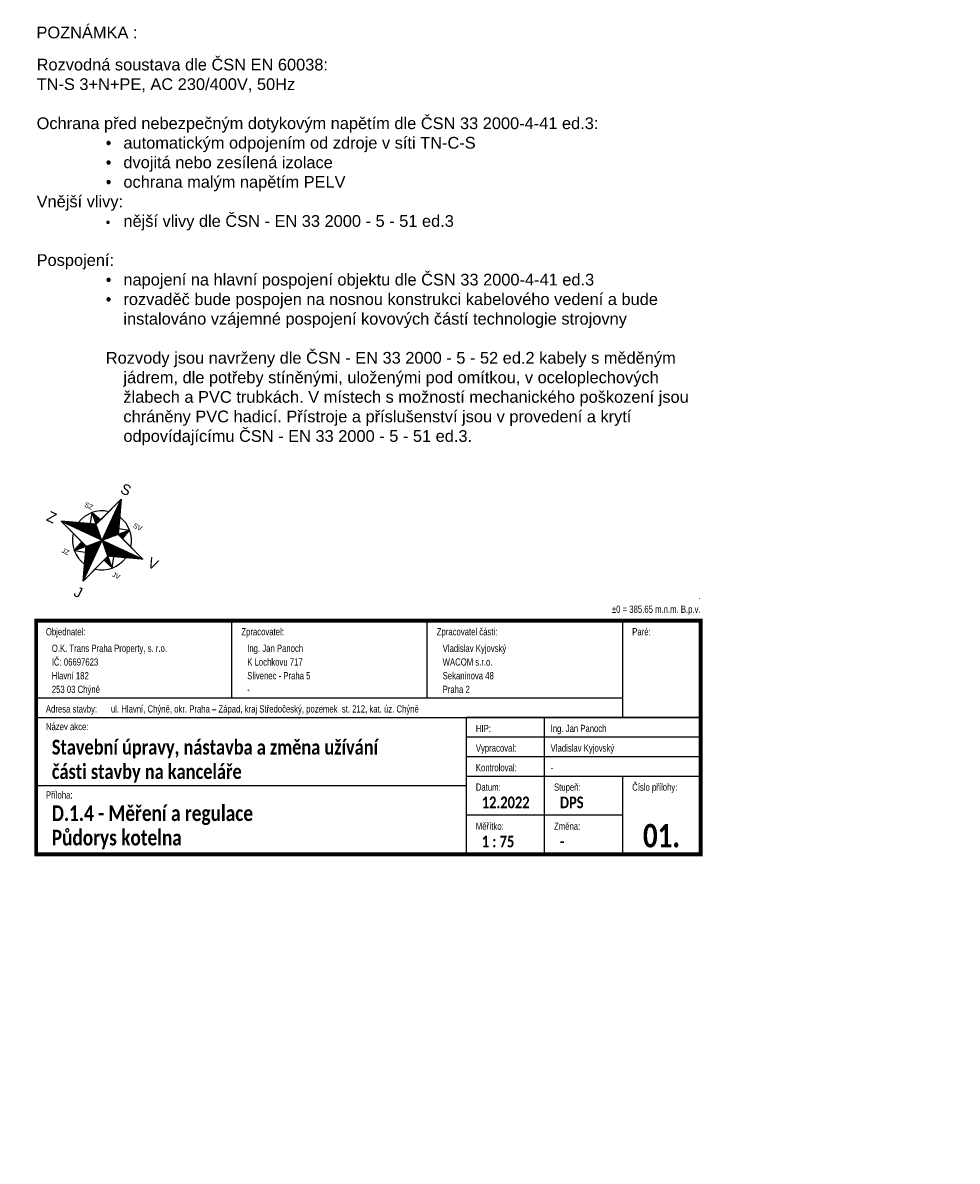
# Model space of a CAD drawing. Header units: millimetres. Extents: x -15323 to 178630, y 30684 to 65973.
# Tile 19 of 21: x 10200 to 22154, y 47188 to 61751. Entities that reach past the tile are written whole.
import ezdxf
from ezdxf.enums import TextEntityAlignment as Align

# ---------------------------------------------------------------- set-up
doc = ezdxf.new("R2010")
doc.units = ezdxf.units.MM
doc.layers.add('00 mar', color=3, linetype='Continuous')
doc.layers.add('RAZITKO', color=7, linetype='Continuous', lineweight=25)
doc.styles.add('ARIAL', font='arial.ttf')
doc.styles.add('ROMANC', font='ic-romanc.shx', dxfattribs={"width": 0.8})
doc.styles.add('TableData', font='txt')
doc.styles.add('TableHeader', font='calibrib.ttf')

# ---------------------------------------------------------------- blocks, each defined once
blk = doc.blocks.new('A$C1E7411F6')
at = {"color": 7, "linetype": 'Continuous'}
for p, q in [((2308, 3614), (2924, 5305)), ((2909, 5270), (2909, 5270)), ((2924, 5305), (2923, 5281)), ((2924, 5305), (3539, 3615)), ((2924, 5305), (2924, 5305)), ((2924, 692), (2924, 5305)), ((2924, 5305), (3539, 3615)), ((2924, 5299), (2925, 5299)), ((2924, 5282), (2932, 5282)), ((2924, 5264), (2938, 5264)), ((2924, 5246), (2945, 5245)), ((2695, 4671), (2694, 4677)), ((2713, 4720), (2712, 4727)), ((2731, 4770), (2730, 4776)), ((2748, 4820), (2749, 4825)), ((2766, 4871), (2768, 4874)), ((2784, 4920), (2784, 4924)), ((2801, 4971), (2803, 4974)), ((2822, 5021), (2820, 5023)), ((2839, 5069), (2838, 5073)), ((2856, 5120), (2856, 5121)), ((2875, 5170), (2874, 5170)), ((2893, 5219), (2893, 5219)), ((2922, 5083), (3003, 5083)), ((2922, 5011), (3030, 5011)), ((2922, 4939), (3056, 4939)), ((2922, 4777), (3115, 4776)), ((2922, 4760), (3122, 4758)), ((2922, 4723), (3135, 4722)), ((2923, 5138), (2983, 5136)), ((2923, 5119), (2990, 5120)), ((2923, 5101), (2998, 5102)), ((2923, 4975), (3044, 4975)), ((2923, 4958), (3050, 4957)), ((2923, 4922), (3063, 4921)), ((2923, 4903), (3071, 4903)), ((2923, 4885), (3077, 4885)), ((2923, 4867), (3083, 4867)), ((2923, 4850), (3089, 4849)), ((2923, 4832), (3095, 4831)), ((2923, 4814), (3102, 4812)), ((2923, 4795), (3109, 4795)), ((2923, 4706), (3142, 4706)), ((2923, 4687), (3148, 4688)), ((2923, 4670), (3154, 4668)), ((2924, 5228), (2950, 5228)), ((2924, 5210), (2958, 5209)), ((2924, 5192), (2964, 5192)), ((2924, 5173), (2971, 5174)), ((2924, 5155), (2978, 5155)), ((2924, 5066), (3011, 5065)), ((2924, 5029), (3025, 5029)), ((2924, 4993), (3037, 4993)), ((2924, 4741), (3129, 4741)), ((2925, 5048), (3017, 5047)), ((2479, 4073), (2479, 4082)), ((2497, 4123), (2497, 4132)), ((2514, 4173), (2514, 4182)), ((2532, 4222), (2532, 4231)), ((2550, 4272), (2550, 4282)), ((2569, 4323), (2569, 4330)), ((2586, 4373), (2587, 4380)), ((2605, 4421), (2605, 4429)), ((2622, 4472), (2622, 4478)), ((2641, 4521), (2640, 4528)), ((2658, 4571), (2660, 4578)), ((2677, 4622), (2677, 4627)), ((2923, 4651), (3162, 4652)), ((2923, 4616), (3175, 4616)), ((2923, 4597), (3181, 4598)), ((2923, 4580), (3187, 4579)), ((2923, 4561), (3194, 4562)), ((2923, 4543), (3200, 4543)), ((2923, 4526), (3208, 4526)), ((2923, 4508), (3214, 4508)), ((2923, 4345), (3272, 4345)), ((2923, 4292), (3293, 4291)), ((2923, 4238), (3312, 4237)), ((2923, 4220), (3319, 4219)), ((2923, 4202), (3326, 4200)), ((2923, 4147), (3345, 4147)), ((2924, 4634), (3168, 4633)), ((2924, 4489), (3220, 4489)), ((2924, 4472), (3226, 4472)), ((2924, 4454), (3233, 4454)), ((2924, 4436), (3241, 4435)), ((2924, 4417), (3247, 4417)), ((2924, 4399), (3253, 4399)), ((2924, 4382), (3260, 4381)), ((2924, 4364), (3266, 4363)), ((2924, 4328), (3279, 4327)), ((2924, 4310), (3285, 4309)), ((2924, 4274), (3299, 4274)), ((2924, 4256), (3305, 4255)), ((2924, 4184), (3332, 4183)), ((2924, 4166), (3339, 4164)), ((2924, 4130), (3351, 4129)), ((2924, 4112), (3358, 4110)), ((2924, 4093), (3364, 4093)), ((615, 2998), (2308, 3614)), ((2308, 3614), (615, 2998)), ((1860, 4061), (2006, 3513)), ((1867, 4055), (1867, 4061)), ((1885, 4037), (1885, 4055)), ((1903, 4019), (1902, 4050)), ((1921, 4001), (1921, 4045)), ((1939, 3983), (1938, 4041)), ((1957, 3965), (1956, 4035)), ((1974, 3946), (1974, 4030)), ((1992, 3928), (1993, 4025)), ((1998, 2998), (1999, 3499)), ((2010, 3910), (2010, 4021)), ((2015, 2998), (2017, 3507)), ((2028, 3890), (2029, 4016)), ((2034, 2998), (2035, 3514)), ((2046, 3872), (2047, 4011)), ((2054, 2998), (2053, 3521)), ((2064, 3856), (2065, 4005)), ((2070, 2997), (2070, 3527)), ((2083, 3836), (2082, 4000)), ((2090, 2999), (2089, 3534)), ((2101, 3818), (2101, 3996)), ((2106, 2998), (2107, 3541)), ((2118, 3800), (2119, 3991)), ((2124, 2997), (2125, 3547)), ((2137, 3782), (2136, 3986)), ((2142, 2999), (2143, 3554)), ((2155, 3763), (2154, 3983)), ((2159, 2999), (2161, 3561)), ((2172, 3745), (2171, 3977)), ((2178, 2997), (2179, 3568)), ((2190, 3727), (2190, 3972)), ((2196, 2999), (2195, 3573)), ((2208, 3709), (2208, 3967)), ((2214, 2998), (2214, 3580)), ((2226, 3690), (2226, 3961)), ((2232, 2998), (2232, 3587)), ((2244, 3672), (2244, 3957)), ((2250, 2998), (2250, 3593)), ((2262, 3654), (2262, 3952)), ((2267, 2998), (2270, 3599)), ((2280, 3635), (2281, 3947)), ((2286, 2998), (2286, 3606)), ((2298, 3616), (2298, 3942)), ((2303, 2998), (2304, 3612)), ((2316, 3636), (2316, 3936)), ((2316, 3623), (2317, 3636)), ((2317, 3636), (2316, 3636)), ((2322, 2998), (2321, 3599)), ((2334, 3687), (2335, 3932)), ((2335, 3681), (2334, 3687)), ((2334, 3674), (2335, 3681)), ((2340, 2998), (2339, 3580)), ((2353, 3736), (2352, 3928)), ((2352, 3725), (2353, 3736)), ((2353, 3724), (2352, 3725)), ((2357, 2998), (2359, 3563)), ((2370, 3787), (2370, 3923)), ((2371, 3775), (2370, 3787)), ((2370, 3771), (2371, 3775)), ((2376, 2997), (2375, 3545)), ((2389, 3836), (2388, 3917)), ((2389, 3823), (2389, 3836)), ((2389, 3817), (2389, 3823)), ((2396, 2998), (2395, 3528)), ((2406, 3885), (2406, 3913)), ((2406, 3873), (2406, 3885)), ((2406, 3861), (2406, 3873)), ((2412, 3000), (2413, 3510)), ((2424, 3924), (2424, 3935)), ((2424, 3907), (2424, 3908)), ((2442, 3973), (2442, 3984)), ((2461, 4024), (2461, 4033)), ((2923, 4058), (3378, 4057)), ((2923, 4022), (3391, 4020)), ((2923, 3985), (3403, 3985)), ((2923, 3968), (3412, 3967)), ((2923, 3949), (3417, 3949)), ((2923, 3931), (3424, 3931)), ((2923, 3913), (3430, 3913)), ((2923, 3824), (3463, 3823)), ((2923, 3770), (3483, 3769)), ((2923, 3752), (3489, 3751)), ((2923, 3715), (3502, 3715)), ((2923, 3680), (3516, 3679)), ((2923, 3643), (3528, 3644)), ((2923, 3626), (3534, 3625)), ((2924, 4075), (3370, 4076)), ((2924, 4039), (3384, 4039)), ((2924, 4004), (3397, 4003)), ((2924, 3895), (3437, 3896)), ((2924, 3877), (3443, 3878)), ((2924, 3859), (3449, 3860)), ((2924, 3842), (3455, 3842)), ((2924, 3805), (3470, 3806)), ((2924, 3788), (3476, 3788)), ((2924, 3733), (3495, 3733)), ((2924, 3697), (3509, 3697)), ((2924, 3607), (3532, 3607)), ((2924, 3589), (3513, 3589)), ((2924, 3571), (3497, 3571)), ((2924, 3553), (3478, 3553)), ((2924, 3536), (3460, 3536)), ((2924, 3517), (3441, 3516)), ((2924, 3499), (3424, 3499)), ((2925, 3661), (3522, 3661)), ((3429, 3900), (3986, 4061)), ((3539, 3615), (5231, 2998)), ((3555, 3608), (3553, 3630)), ((3573, 3602), (3573, 3646)), ((3591, 3595), (3589, 3664)), ((3609, 3588), (3610, 3683)), ((3627, 3582), (3626, 3701)), ((3644, 3575), (3644, 3720)), ((3662, 3569), (3662, 3738)), ((3680, 3562), (3680, 3756)), ((3699, 3555), (3698, 3773)), ((3716, 3549), (3715, 3791)), ((3734, 3543), (3735, 3809)), ((3752, 3538), (3753, 3827)), ((3771, 3530), (3770, 3845)), ((3788, 3524), (3790, 3863)), ((3806, 3517), (3806, 3881)), ((3825, 3511), (3825, 3900)), ((3842, 3504), (3843, 3918)), ((3861, 3498), (3860, 3508)), ((3861, 3558), (3861, 3935)), ((3879, 3489), (3878, 3501)), ((3879, 3627), (3879, 3954)), ((3896, 3698), (3898, 3972)), ((3915, 3770), (3914, 3989)), ((3932, 3840), (3932, 4007)), ((3949, 3910), (3950, 4025)), ((3969, 3981), (3969, 4043)), ((3988, 4048), (3986, 4061)), ((3986, 4051), (3986, 4061)), ((2308, 2382), (615, 2998)), ((615, 2998), (5231, 2998)), ((630, 2998), (630, 3003)), ((632, 2992), (633, 2993)), ((648, 2998), (647, 3010)), ((651, 2986), (651, 2986)), ((666, 2998), (666, 3018)), ((669, 2979), (669, 2979)), ((684, 2998), (684, 3022)), ((687, 2972), (687, 2972)), ((702, 2997), (702, 3030)), ((705, 2965), (705, 2965)), ((720, 2999), (720, 3036)), ((722, 2959), (722, 2960)), ((737, 2997), (738, 3043)), ((741, 2953), (741, 2953)), ((756, 2999), (756, 3049)), ((758, 2945), (759, 2946)), ((773, 2998), (775, 3056)), ((776, 2939), (776, 2940)), ((792, 2998), (792, 3063)), ((794, 2932), (795, 2933)), ((810, 2998), (811, 3068)), ((813, 2926), (813, 2927)), ((830, 2998), (828, 3076)), ((830, 2919), (831, 2920)), ((846, 2998), (846, 3082)), ((849, 2913), (849, 2914)), ((864, 2998), (865, 3088)), ((882, 2999), (882, 3095)), ((899, 2999), (900, 3101)), ((918, 2998), (918, 3109)), ((936, 2997), (937, 3115)), ((954, 2997), (955, 3122)), ((972, 2997), (972, 3128)), ((990, 2997), (990, 3134)), ((1008, 2999), (1008, 3141)), ((1028, 2997), (1027, 3148)), ((1044, 2998), (1045, 3153)), ((1064, 2998), (1063, 3161)), ((1080, 2999), (1081, 3167)), ((1098, 2999), (1098, 3173)), ((1118, 2998), (1117, 3179)), ((1134, 2998), (1135, 3186)), ((1152, 2998), (1152, 3194)), ((1170, 2997), (1171, 3200)), ((1188, 2998), (1188, 3206)), ((1206, 2998), (1207, 3213)), ((1224, 2998), (1224, 3219)), ((1242, 2998), (1243, 3226)), ((1262, 2998), (1261, 3232)), ((1278, 2997), (1278, 3238)), ((1296, 2999), (1298, 3245)), ((1314, 2999), (1315, 3252)), ((1332, 2999), (1333, 3259)), ((1352, 2998), (1352, 3265)), ((1368, 2998), (1369, 3271)), ((1386, 2998), (1385, 3277)), ((1406, 2999), (1403, 3285)), ((1422, 2998), (1421, 3292)), ((1440, 2997), (1442, 3298)), ((1457, 2998), (1458, 3305)), ((1476, 2999), (1476, 3311)), ((1494, 2998), (1493, 3316)), ((1511, 2998), (1512, 3325)), ((1530, 2998), (1532, 3331)), ((1550, 2997), (1548, 3337)), ((1566, 2997), (1566, 3343)), ((1586, 2997), (1584, 3350)), ((1601, 2997), (1602, 3356)), ((1620, 2999), (1621, 3362)), ((1637, 2998), (1638, 3371)), ((1656, 2998), (1656, 3377)), ((1674, 2998), (1674, 3383)), ((1691, 2998), (1693, 3390)), ((1712, 2999), (1710, 3396)), ((1730, 2998), (1729, 3402)), ((1746, 2998), (1746, 3408)), ((1764, 2998), (1765, 3416)), ((1781, 2998), (1783, 3423)), ((1799, 2997), (1799, 3429)), ((1817, 2997), (1819, 3435)), ((1835, 2998), (1837, 3442)), ((1853, 2999), (1855, 3449)), ((1872, 2999), (1872, 3456)), ((1890, 2999), (1891, 3461)), ((1908, 2999), (1908, 3468)), ((1926, 2998), (1927, 3474)), ((1944, 2998), (1945, 3481)), ((1964, 2998), (1963, 3489)), ((1980, 2998), (1981, 3493)), ((2430, 2999), (2431, 3491)), ((2448, 2999), (2449, 3473)), ((2466, 2999), (2467, 3456)), ((2486, 2998), (2485, 3437)), ((2501, 2998), (2502, 3420)), ((2519, 2999), (2520, 3402)), ((2537, 2998), (2538, 3384)), ((2556, 2998), (2556, 3366)), ((2574, 2999), (2574, 3348)), ((2591, 2998), (2594, 3329)), ((2609, 2998), (2612, 3311)), ((2628, 2998), (2630, 3293)), ((2646, 2998), (2648, 3275)), ((2664, 2998), (2665, 3257)), ((2681, 2998), (2682, 3240)), ((2700, 2998), (2701, 3222)), ((2718, 2999), (2718, 3204)), ((2736, 2999), (2736, 3186)), ((2754, 2998), (2755, 3167)), ((2772, 2999), (2772, 3150)), ((2790, 2999), (2790, 3132)), ((2807, 2999), (2809, 3113)), ((2826, 2999), (2826, 3095)), ((2844, 2999), (2845, 3077)), ((2847, 2922), (2923, 2924)), ((2861, 2999), (2862, 3059)), ((2866, 2942), (2924, 2942)), ((2880, 2999), (2880, 3041)), ((2884, 2960), (2924, 2959)), ((2897, 2998), (2898, 3023)), ((2902, 2978), (2924, 2978)), ((2916, 2998), (2916, 3005)), ((2921, 2996), (2924, 2995)), ((2922, 3337), (3263, 3337)), ((2922, 3029), (2956, 3031)), ((2923, 3464), (3389, 3463)), ((2923, 3446), (3371, 3445)), ((2923, 3409), (3334, 3409)), ((2923, 3391), (3317, 3391)), ((2923, 3355), (3280, 3355)), ((2923, 3265), (3191, 3266)), ((2923, 3211), (3136, 3211)), ((2923, 3194), (3118, 3193)), ((2923, 3158), (3083, 3157)), ((2923, 3140), (3065, 3140)), ((2923, 3121), (3046, 3121)), ((2923, 3104), (3028, 3104)), ((2923, 3086), (3010, 3085)), ((2924, 3481), (3405, 3481)), ((2924, 3428), (3353, 3427)), ((2924, 3319), (3244, 3320)), ((2924, 3302), (3227, 3301)), ((2924, 3284), (3208, 3284)), ((2924, 3248), (3172, 3248)), ((2924, 3230), (3154, 3228)), ((2924, 3175), (3099, 3174)), ((2924, 3050), (2975, 3050)), ((2924, 3011), (2939, 3014)), ((2925, 3373), (3299, 3373)), ((2925, 3068), (2993, 3067)), ((2933, 2987), (2936, 3000)), ((2954, 2969), (2954, 2998)), ((2972, 2952), (2972, 3000)), ((2988, 2934), (2988, 3000)), ((3007, 2916), (3008, 2998)), ((3024, 2897), (3026, 2997)), ((3042, 2879), (3044, 2999)), ((3061, 2862), (3060, 2998)), ((3078, 2843), (3078, 2999)), ((3097, 2825), (3096, 2998)), ((3115, 2807), (3114, 2998)), ((3132, 2789), (3132, 2998)), ((3150, 2770), (3150, 2998)), ((3168, 2753), (3170, 2998)), ((3187, 2735), (3186, 2998)), ((3205, 2717), (3204, 2998)), ((3223, 2699), (3222, 2998)), ((3239, 2681), (3240, 2998)), ((3259, 2664), (3258, 2998)), ((3277, 2644), (3278, 2998)), ((3295, 2628), (3296, 2998)), ((3313, 2609), (3312, 2999)), ((3331, 2591), (3330, 2999)), ((3348, 2573), (3348, 2998)), ((3367, 2555), (3366, 2999)), ((3384, 2537), (3386, 2998)), ((3403, 2519), (3402, 2998)), ((3421, 2501), (3422, 2999)), ((3439, 2483), (3440, 2998)), ((3456, 2465), (3456, 2999)), ((3474, 2446), (3476, 2998)), ((3493, 2429), (3492, 2998)), ((3511, 2412), (3510, 2998)), ((3529, 2394), (3528, 3000)), ((5231, 2998), (3540, 2383)), ((5231, 2998), (3540, 2383)), ((3545, 2385), (3546, 2998)), ((3565, 2392), (3564, 2998)), ((3583, 2399), (3582, 2998)), ((3601, 2406), (3600, 2999)), ((3619, 2412), (3618, 2999)), ((3637, 2419), (3635, 2999)), ((3655, 2425), (3654, 2999)), ((3673, 2431), (3671, 2999)), ((3691, 2437), (3689, 2998)), ((3708, 2445), (3708, 2999)), ((3726, 2451), (3726, 2999)), ((3744, 2458), (3744, 2998)), ((3762, 2465), (3762, 2998)), ((3780, 2471), (3780, 2997)), ((3799, 2477), (3798, 2998)), ((3817, 2485), (3816, 2998)), ((3834, 2490), (3833, 2998)), ((3853, 2497), (3854, 2999)), ((3871, 2503), (3870, 2997)), ((3889, 2510), (3887, 2999)), ((3896, 3483), (3896, 3494)), ((3907, 2518), (3906, 3000)), ((3914, 3478), (3914, 3488)), ((3924, 2523), (3924, 2998)), ((3931, 3472), (3932, 3482)), ((3943, 2530), (3942, 2998)), ((3950, 3465), (3950, 3475)), ((3960, 2536), (3960, 2998)), ((3969, 3457), (3968, 3468)), ((3978, 2542), (3977, 2998)), ((3986, 3450), (3986, 3462)), ((3997, 2549), (3996, 2999)), ((4005, 3444), (4004, 3454)), ((4015, 2556), (4014, 2997)), ((4022, 3438), (4022, 3448)), ((4033, 2562), (4032, 2998)), ((4039, 3431), (4040, 3442)), ((4051, 2569), (4050, 2998)), ((4058, 3425), (4058, 3434)), ((4069, 2575), (4068, 2998)), ((4076, 3418), (4076, 3428)), ((4087, 2583), (4086, 2998)), ((4094, 3412), (4094, 3422)), ((4105, 2588), (4104, 2998)), ((4112, 3406), (4112, 3415)), ((4122, 2594), (4122, 2998)), ((4130, 3399), (4130, 3408)), ((4141, 2603), (4140, 2999)), ((4149, 3393), (4148, 3400)), ((4159, 2608), (4160, 2999)), ((4167, 3386), (4167, 3395)), ((4177, 2615), (4178, 2999)), ((4185, 3379), (4185, 3389)), ((4194, 2622), (4194, 2997)), ((4203, 3372), (4203, 3382)), ((4212, 2628), (4212, 2999)), ((4222, 3366), (4221, 3374)), ((4230, 2635), (4230, 2998)), ((4239, 3360), (4239, 3368)), ((4249, 2641), (4248, 2999)), ((4257, 3353), (4257, 3361)), ((4267, 2649), (4266, 2999)), ((4275, 3346), (4275, 3354)), ((4285, 2655), (4283, 2999)), ((4293, 3340), (4293, 3347)), ((4303, 2661), (4302, 2999)), ((4311, 3333), (4311, 3341)), ((4321, 2667), (4320, 2998)), ((4329, 3326), (4329, 3334)), ((4339, 2674), (4338, 2998)), ((4347, 3321), (4348, 3328)), ((4357, 2679), (4356, 2998)), ((4365, 3314), (4365, 3321)), ((4375, 2688), (4376, 2998)), ((4383, 3308), (4383, 3315)), ((4393, 2693), (4392, 2998)), ((4400, 3301), (4401, 3308)), ((4411, 2701), (4410, 2998)), ((4419, 3294), (4418, 3301)), ((4429, 2707), (4428, 2999)), ((4436, 3287), (4436, 3294)), ((4445, 2713), (4445, 2999)), ((4455, 3281), (4454, 3288)), ((4466, 2719), (4464, 2999)), ((4473, 3275), (4472, 3281)), ((4483, 2726), (4481, 2999)), ((4490, 3267), (4491, 3275)), ((4501, 2732), (4500, 2999)), ((4509, 3260), (4509, 3266)), ((4518, 2740), (4518, 2999)), ((4527, 3255), (4527, 3260)), ((4536, 2746), (4536, 2999)), ((4545, 3249), (4545, 3253)), ((4554, 2753), (4554, 2998)), ((4563, 3240), (4562, 3246)), ((4574, 2758), (4571, 2999)), ((4581, 3234), (4581, 3240)), ((4590, 2765), (4590, 2998)), ((4599, 3228), (4598, 3233)), ((4609, 2772), (4608, 2999)), ((4616, 3221), (4617, 3227)), ((4626, 2780), (4626, 2998)), ((4634, 3215), (4635, 3220)), ((4644, 2786), (4644, 2999)), ((4652, 3208), (4653, 3214)), ((4662, 2792), (4662, 2998)), ((4671, 3202), (4671, 3207)), ((4679, 2798), (4680, 2998)), ((4688, 3195), (4689, 3200)), ((4698, 2805), (4697, 3000)), ((4706, 3189), (4706, 3194)), ((4716, 2811), (4715, 2998)), ((4725, 3183), (4725, 3187)), ((4734, 2819), (4734, 2999)), ((4742, 3176), (4742, 3179)), ((4753, 2823), (4751, 2998)), ((4761, 3169), (4760, 3173)), ((4771, 2832), (4770, 2999)), ((4778, 3163), (4779, 3167)), ((4788, 2838), (4788, 2999)), ((4796, 3156), (4796, 3161)), ((4806, 2844), (4806, 2998)), ((4814, 3149), (4815, 3152)), ((4824, 2850), (4823, 2998)), ((4832, 3143), (4832, 3147)), ((4842, 2857), (4842, 2998)), ((4851, 3137), (4850, 3139)), ((4861, 2863), (4860, 2998)), ((4870, 3129), (4868, 3134)), ((4878, 2871), (4878, 2998)), ((4886, 3124), (4886, 3126)), ((4897, 2878), (4895, 2999)), ((4904, 3117), (4904, 3119)), ((4914, 2884), (4913, 2998)), ((4922, 3111), (4922, 3112)), ((4932, 2890), (4931, 2998)), ((4939, 3104), (4940, 3106)), ((4951, 2897), (4950, 2997)), ((4959, 3098), (4959, 3099)), ((4969, 2904), (4968, 2998)), ((4977, 3091), (4978, 3093)), ((4987, 2911), (4986, 2998)), ((4995, 3084), (4995, 3086)), ((5005, 2916), (5003, 2998)), ((5013, 3078), (5011, 3080)), ((5022, 2923), (5021, 2999)), ((5031, 3072), (5031, 3073)), ((5040, 2930), (5040, 2999)), ((5050, 3065), (5049, 3066)), ((5058, 2935), (5058, 2999)), ((5067, 3057), (5067, 3060)), ((5076, 2942), (5078, 2999)), ((5085, 3052), (5085, 3053)), ((5095, 2948), (5094, 2999)), ((5103, 3045), (5103, 3045)), ((5113, 2956), (5112, 2998)), ((5121, 3039), (5121, 3040)), ((5131, 2963), (5130, 2999)), ((5138, 3031), (5139, 3033)), ((5149, 2969), (5148, 2999)), ((5157, 3025), (5157, 3027)), ((5167, 2975), (5166, 2998)), ((5174, 3019), (5174, 3019)), ((5183, 2981), (5186, 2998)), ((5193, 3012), (5193, 3012)), ((5202, 2989), (5202, 2998)), ((5211, 3007), (5211, 3007)), ((5220, 2995), (5220, 2998)), ((5229, 2999), (5229, 2999)), ((866, 2904), (867, 2908)), ((885, 2899), (885, 2901)), ((903, 2893), (902, 2895)), ((920, 2885), (920, 2887)), ((939, 2879), (939, 2882)), ((956, 2874), (956, 2875)), ((975, 2864), (974, 2868)), ((992, 2858), (992, 2861)), ((1010, 2853), (1012, 2855)), ((1028, 2846), (1028, 2847)), ((1048, 2839), (1046, 2840)), ((1064, 2833), (1064, 2834)), ((1082, 2826), (1082, 2829)), ((1102, 2819), (1100, 2821)), ((1118, 2813), (1118, 2815)), ((1136, 2806), (1138, 2808)), ((1154, 2799), (1154, 2801)), ((1172, 2792), (1172, 2795)), ((1191, 2787), (1191, 2789)), ((1209, 2780), (1209, 2782)), ((1227, 2773), (1227, 2776)), ((1245, 2766), (1245, 2769)), ((1262, 2758), (1264, 2763)), ((1280, 2752), (1281, 2756)), ((1298, 2745), (1300, 2750)), ((1317, 2739), (1318, 2743)), ((1335, 2732), (1335, 2736)), ((1354, 2727), (1353, 2730)), ((1371, 2719), (1371, 2724)), ((1389, 2712), (1389, 2716)), ((1407, 2706), (1406, 2710)), ((1424, 2699), (1425, 2704)), ((1443, 2693), (1443, 2697)), ((1460, 2686), (1461, 2691)), ((1479, 2680), (1479, 2684)), ((1497, 2673), (1496, 2678)), ((1515, 2667), (1515, 2671)), ((1533, 2660), (1532, 2665)), ((1550, 2653), (1551, 2659)), ((1568, 2647), (1569, 2652)), ((1587, 2639), (1587, 2646)), ((1604, 2633), (1605, 2640)), ((1623, 2627), (1622, 2633)), ((1641, 2620), (1640, 2626)), ((1658, 2612), (1658, 2619)), ((1677, 2605), (1676, 2611)), ((1694, 2599), (1695, 2605)), ((1712, 2592), (1712, 2599)), ((1730, 2586), (1730, 2592)), ((1748, 2580), (1749, 2587)), ((1767, 2573), (1767, 2581)), ((1786, 2566), (1784, 2572)), ((1802, 2560), (1802, 2566)), ((1820, 2554), (1820, 2560)), ((1838, 2547), (1838, 2553)), ((1857, 2539), (1856, 2547)), ((1874, 2534), (1874, 2540)), ((1893, 2526), (1894, 2534)), ((1912, 2520), (1911, 2527)), ((1929, 2514), (1929, 2521)), ((1947, 2507), (1947, 2513)), ((1964, 2033), (1965, 2333)), ((1965, 2500), (1965, 2507)), ((1981, 2494), (1983, 2500)), ((1982, 2050), (1984, 2400)), ((2000, 2068), (2001, 2465)), ((2001, 2487), (2001, 2495)), ((2019, 2481), (2019, 2488)), ((2019, 2085), (2019, 2476)), ((2038, 2474), (2037, 2481)), ((2037, 2103), (2037, 2470)), ((2054, 2466), (2056, 2475)), ((2055, 2121), (2055, 2465)), ((2072, 2461), (2073, 2468)), ((2073, 2139), (2073, 2458)), ((2091, 2455), (2091, 2463)), ((2091, 2157), (2091, 2455)), ((2109, 2448), (2109, 2456)), ((2109, 2174), (2109, 2448)), ((2127, 2442), (2126, 2449)), ((2127, 2192), (2126, 2440)), ((2145, 2436), (2144, 2442)), ((2145, 2210), (2145, 2434)), ((2163, 2431), (2163, 2437)), ((2163, 2227), (2163, 2429)), ((2181, 2424), (2181, 2429)), ((2182, 2245), (2181, 2420)), ((2198, 2263), (2198, 2413)), ((2199, 2419), (2199, 2421)), ((2216, 2281), (2217, 2407)), ((2217, 2412), (2217, 2416)), ((2234, 2406), (2235, 2410)), ((2234, 2299), (2235, 2400)), ((2252, 2316), (2253, 2393)), ((2253, 2399), (2253, 2403)), ((2271, 2394), (2271, 2395)), ((2271, 2334), (2271, 2387)), ((2288, 2388), (2289, 2389)), ((2289, 2352), (2289, 2380)), ((2307, 2382), (2306, 2384)), ((2306, 2369), (2307, 2374)), ((2307, 2384), (2924, 2384)), ((2924, 692), (2308, 2382)), ((2308, 2382), (2924, 692)), ((2314, 2366), (2924, 2366)), ((2322, 2348), (2924, 2348)), ((2326, 2402), (2924, 2402)), ((2345, 2420), (2924, 2420)), ((2362, 2437), (2924, 2437)), ((2381, 2455), (2924, 2455)), ((2398, 2473), (2924, 2474)), ((2417, 2491), (2925, 2491)), ((2435, 2508), (2923, 2509)), ((2452, 2527), (2924, 2528)), ((2470, 2545), (2923, 2546)), ((2489, 2563), (2924, 2564)), ((2507, 2580), (2923, 2581)), ((2525, 2598), (2924, 2600)), ((2541, 2616), (2923, 2617)), ((2560, 2634), (2923, 2635)), ((2578, 2652), (2923, 2653)), ((2596, 2670), (2923, 2672)), ((2614, 2688), (2924, 2689)), ((2632, 2707), (2924, 2707)), ((2650, 2726), (2924, 2725)), ((2668, 2743), (2924, 2743)), ((2686, 2761), (2924, 2761)), ((2704, 2779), (2924, 2779)), ((2722, 2797), (2923, 2798)), ((2741, 2815), (2923, 2815)), ((2759, 2833), (2923, 2833)), ((2777, 2851), (2923, 2851)), ((2795, 2869), (2923, 2869)), ((2811, 2887), (2923, 2887)), ((2829, 2905), (2924, 2906)), ((3540, 2383), (2924, 692)), ((3532, 2365), (3532, 2366)), ((3534, 2085), (3532, 2358)), ((3550, 2079), (3552, 2368)), ((3568, 2073), (3570, 2350)), ((3586, 2066), (3586, 2332)), ((3993, 1929), (3826, 2487)), ((1853, 1928), (2411, 2087)), ((1857, 1929), (1857, 1939)), ((1876, 1944), (1874, 2006)), ((1892, 1962), (1893, 2071)), ((1910, 1980), (1911, 2137)), ((1928, 1997), (1930, 2203)), ((1946, 2015), (1946, 2268)), ((2328, 2328), (2922, 2330)), ((2334, 2312), (2923, 2311)), ((2340, 2293), (2923, 2294)), ((2347, 2275), (2924, 2275)), ((2353, 2257), (2923, 2258)), ((2361, 2240), (2923, 2240)), ((2367, 2221), (2925, 2222)), ((2374, 2203), (2923, 2204)), ((2380, 2185), (2925, 2186)), ((2386, 2166), (2924, 2168)), ((2393, 2150), (2924, 2149)), ((2400, 2131), (2922, 2131)), ((2405, 2113), (2924, 2114)), ((2413, 2095), (2923, 2096)), ((2420, 2077), (2923, 2078)), ((2426, 2059), (2924, 2060)), ((2431, 2041), (2924, 2042)), ((2438, 2023), (2923, 2024)), ((2446, 2005), (2923, 2005)), ((2452, 1987), (2923, 1987)), ((2459, 1968), (2924, 1970)), ((2466, 1950), (2923, 1951)), ((2472, 1933), (2922, 1933)), ((2478, 1915), (2923, 1916)), ((2484, 1896), (2924, 1897)), ((2492, 1879), (2924, 1879)), ((2498, 1861), (2924, 1862)), ((2506, 1842), (2924, 1844)), ((2511, 1825), (2924, 1826)), ((2518, 1807), (2924, 1807)), ((2524, 1789), (2924, 1790)), ((2530, 1770), (2923, 1772)), ((2536, 1753), (2924, 1754)), ((3317, 1766), (3316, 1772)), ((3334, 1816), (3335, 1821)), ((3353, 1865), (3352, 1870)), ((3371, 1914), (3371, 1920)), ((3389, 1963), (3389, 1968)), ((3408, 2014), (3405, 2019)), ((3425, 2062), (3426, 2068)), ((3441, 2112), (3443, 2117)), ((3461, 2160), (3460, 2168)), ((3461, 2109), (3461, 2141)), ((3478, 2103), (3479, 2195)), ((3479, 2210), (3479, 2217)), ((3496, 2097), (3498, 2251)), ((3497, 2260), (3497, 2267)), ((3514, 2091), (3513, 2307)), ((3515, 2308), (3515, 2315)), ((3605, 2061), (3603, 2317)), ((3623, 2055), (3624, 2298)), ((3641, 2050), (3641, 2280)), ((3659, 2045), (3659, 2262)), ((3677, 2039), (3677, 2245)), ((3695, 2032), (3695, 2226)), ((3711, 2027), (3713, 2210)), ((3729, 2020), (3731, 2193)), ((3749, 2013), (3748, 2174)), ((3765, 2008), (3766, 2157)), ((3785, 2002), (3785, 2139)), ((3803, 1996), (3803, 2121)), ((3820, 1989), (3821, 2103)), ((3839, 1984), (3837, 2085)), ((3856, 1978), (3856, 2067)), ((3875, 1973), (3875, 2049)), ((3892, 1965), (3894, 2031)), ((3911, 1960), (3911, 2014)), ((3929, 1955), (3929, 1996)), ((3947, 1948), (3948, 1978)), ((3965, 1942), (3965, 1960)), ((3982, 1936), (3983, 1942)), ((2544, 1735), (2924, 1736)), ((2550, 1717), (2923, 1717)), ((2557, 1698), (2923, 1699)), ((2564, 1680), (2925, 1681)), ((2569, 1662), (2923, 1664)), ((2577, 1644), (2925, 1645)), ((2583, 1628), (2925, 1625)), ((2590, 1610), (2923, 1609)), ((2596, 1590), (2925, 1592)), ((2603, 1572), (2924, 1574)), ((2609, 1554), (2924, 1556)), ((2615, 1538), (2924, 1538)), ((2623, 1518), (2924, 1520)), ((2629, 1500), (2924, 1501)), ((2635, 1483), (2924, 1483)), ((2642, 1465), (2924, 1465)), ((2648, 1447), (2924, 1447)), ((2655, 1430), (2924, 1430)), ((2660, 1411), (2924, 1412)), ((2668, 1393), (2924, 1393)), ((2675, 1375), (2925, 1375)), ((2681, 1357), (2923, 1357)), ((2688, 1340), (2925, 1340)), ((2694, 1321), (2923, 1321)), ((2700, 1303), (2924, 1303)), ((2708, 1285), (2924, 1285)), ((2714, 1268), (2924, 1267)), ((2721, 1249), (2924, 1249)), ((2727, 1231), (2924, 1231)), ((2734, 1213), (2923, 1214)), ((2740, 1195), (2923, 1194)), ((2747, 1177), (2923, 1178)), ((3101, 1175), (3101, 1177)), ((3118, 1225), (3118, 1228)), ((3137, 1275), (3136, 1276)), ((3155, 1324), (3156, 1325)), ((3173, 1373), (3173, 1376)), ((3191, 1421), (3191, 1425)), ((3209, 1471), (3210, 1475)), ((3226, 1521), (3226, 1525)), ((3244, 1570), (3245, 1574)), ((3262, 1618), (3264, 1623)), ((3280, 1669), (3281, 1672)), ((3299, 1717), (3297, 1722)), ((2754, 1159), (2924, 1160)), ((2760, 1141), (2924, 1142)), ((2766, 1123), (2924, 1124)), ((2773, 1106), (2923, 1105)), ((2779, 1087), (2923, 1088)), ((2785, 1069), (2923, 1069)), ((2793, 1051), (2923, 1051)), ((2799, 1033), (2923, 1034)), ((2806, 1015), (2924, 1016)), ((2812, 997), (2924, 997)), ((2819, 978), (2924, 980)), ((2825, 961), (2924, 961)), ((2833, 942), (2924, 943)), ((2838, 925), (2924, 925)), ((2845, 907), (2923, 906)), ((2851, 890), (2924, 889)), ((2857, 870), (2923, 870)), ((2864, 852), (2924, 853)), ((2871, 836), (2923, 836)), ((2878, 818), (2923, 816)), ((2884, 798), (2925, 800)), ((2891, 780), (2923, 782)), ((2897, 764), (2924, 762)), ((2903, 746), (2925, 745)), ((2910, 728), (2925, 727)), ((2918, 710), (2924, 708)), ((2939, 733), (2939, 733)), ((2957, 782), (2957, 782)), ((2975, 831), (2975, 832)), ((2994, 880), (2993, 882)), ((3010, 930), (3010, 931)), ((3029, 979), (3029, 980)), ((3047, 1028), (3047, 1029)), ((3065, 1077), (3064, 1080)), ((3083, 1127), (3083, 1128))]:
    blk.add_line(p, q, dxfattribs=at)
for major_axis, start_param, end_param in [((628, 1371), 0.630289, 1.795704), ((-1371, 628), 3.784695, 4.927414), ((628, 1371), 2.201043, 3.371021), ((628, 1371), 3.771839, 4.945355)]:
    blk.add_ellipse((2923, 2991), major_axis=major_axis, ratio=1, start_param=start_param, end_param=end_param, dxfattribs=at)
at = {"color": 7, "linetype": 'Continuous', "style": 'ROMANC', "oblique": 360}
for s, height, p in [('S', 540, (2943, 5863)), ('SV', 252, (4293, 4382)), ('JZ', 252, (1470, 1682))]:
    blk.add_text(s, height=height, rotation=0.00381, dxfattribs=at).set_placement(p, align=Align.MIDDLE)
at = {"color": 7, "linetype": 'Continuous', "style": 'ROMANC'}
for s, height, p in [('SZ', 252, (1572, 4306)), ('Z', 540, (91, 2981)), ('V', 540, (5796, 3009)), ('JV', 252, (4345, 1658)), ('J', 540, (2943, 72))]:
    blk.add_text(s, height=height, rotation=0.00381, dxfattribs=at).set_placement(p, align=Align.MIDDLE)
at = {"color": 7, "linetype": 'Continuous'}
mesh = blk.add_polyface(dxfattribs=at)
corners = [(2310, 3606), (2310, 3606), (2303, 3614), (2308, 3614), (2313, 3614), (2013, 3908), (2424, 3908), (2415, 3908), (2419, 3908), (1866, 4057), (1873, 4057), (2469, 4057), (2473, 4057), (1860, 4061), (2471, 4061), (2474, 4061), (2924, 5305)]
mesh.append_faces([[corners[k] for k in face] for face in [(0, 1, 4, 2), (2, 3, 7, 5), (3, 4, 6, 8), (5, 7, 10, 9), (8, 6, 12, 11), (9, 10, 13, 13), (11, 12, 15, 14), (14, 15, 16, 16)]], dxfattribs={"vtx0": -1, "vtx2": -1, "color": 7})
mesh = blk.add_polyface(dxfattribs=at)
corners = [(5231, 2998), (5231, 2998), (3818, 3513), (3849, 3513), (3539, 3615), (3875, 3615), (3985, 4060), (3988, 4060), (3986, 4061)]
mesh.append_faces([[corners[k] for k in face] for face in [(0, 1, 3, 2), (2, 3, 5, 4), (4, 5, 7, 6), (6, 7, 8, 8)]], dxfattribs={"vtx0": -1, "vtx2": -1, "color": 7})
mesh = blk.add_polyface(dxfattribs=at)
corners = [(1853, 1928), (1865, 1933), (1854, 1933), (2311, 2374), (1976, 2374), (2311, 2374), (1978, 2382), (2308, 2382), (2288, 2382), (2006, 2481), (2038, 2481), (2021, 2481), (615, 2998)]
mesh.append_faces([[corners[k] for k in face] for face in [(0, 0, 1, 2), (2, 1, 3, 4), (4, 5, 8, 6), (6, 8, 9, 9), (7, 7, 10, 11), (11, 10, 12, 12)]], dxfattribs={"vtx0": -1, "vtx2": -1, "color": 7})
mesh = blk.add_polyface(dxfattribs=at)
corners = [(2924, 692), (3993, 1933), (3376, 1933), (3378, 1933), (3812, 2111), (3451, 2111), (3441, 2111), (3443, 2111), (3541, 2379), (3538, 2379), (3538, 2379), (3541, 2379), (3540, 2383)]
mesh.append_faces([[corners[k] for k in face] for face in [(0, 0, 3, 2), (2, 3, 7, 6), (1, 1, 4, 5), (6, 7, 9, 10), (5, 4, 11, 8), (10, 9, 12, 12)]], dxfattribs={"vtx0": -1, "vtx2": -1, "color": 7})
blk = doc.blocks.new('Rozpiska')
at = {"color": 0, "linetype": 'ByBlock', "lineweight": -2}
for p, q in [((-124.75, 64.75), (-124.75, 45)), ((-74.75, 64.75), (-74.75, 45)), ((-24.75, 64.75), (-24.75, 40)), ((-174.75, 45), (-24.75, 45)), ((-174.75, 40), (-4.75, 40)), ((-4.75, 40), (-64.75, 40)), ((-64.75, 40), (-64.75, 5)), ((-44.75, 40), (-44.75, 5)), ((-64.75, 35), (-4.75, 35)), ((-64.75, 30), (-4.75, 30)), ((-64.75, 25), (-4.75, 25)), ((-24.75, 25), (-24.75, 5)), ((-64.75, 22.5), (-174.75, 22.5)), ((-24.75, 15), (-64.75, 15))]:
    blk.add_line(p, q, dxfattribs=at)
at = {"color": 0, "linetype": 'ByBlock', "lineweight": -2, "const_width": 1}
blk.add_lwpolyline([(-174.75, 5), (-4.75, 5), (-4.75, 64.75), (-174.75, 64.75)], close=True, dxfattribs=at)
at = {"color": 0, "linetype": 'ByBlock', "lineweight": -2, "style": 'TableData', "width": 0.8}
for s, p in [('Objednatel:', (-172.25, 61)), ('Zpracovatel:', (-122.25, 61)), ('Zpracovatel části:', (-72.25, 61)), ('Paré:', (-22.25, 61)), ('Adresa stavby:', (-172.25, 41.25)), ('Název akce:', (-172.25, 36.75)), ('HIP:', (-62.25, 36.25)), ('Vypracoval:', (-62.25, 31.25)), ('Kontroloval:', (-62.25, 26.25)), ('Stupeň:', (-42.25, 21.25)), ('Číslo přílohy:', (-22.25, 21.25)), ('Příloha:', (-172.25, 19.25)), ('Datum:', (-62.25, 21.25)), ('Měřítko:', (-62.25, 11.25)), ('Změna:', (-42.25, 11.25))]:
    blk.add_text(s, height=1.85, dxfattribs=at).set_placement(p)
for tag, p in [('POLOHOPISNYSYSTEM', (-4.75, 70.25)), ('VYSKOVYSYSTEM', (-4.75, 66.75))]:
    blk.add_attdef(tag, text='', height=1.85, dxfattribs=at).set_placement(p, align=Align.RIGHT)
for tag, p in [('OBJEDNATEL1', (-170.75, 56.75)), ('ZPRACOVATEL1', (-120.75, 56.75)), ('ZPRACOVATECASTI1', (-70.75, 56.75)), ('OBJEDNATEL2', (-170.75, 53.25)), ('ZPRACOVATEL2', (-120.75, 53.25)), ('ZPRACOVATECASTI2', (-70.75, 53.25)), ('OBJEDNATEL3', (-170.75, 49.75)), ('ZPRACOVATEL3', (-120.75, 49.75)), ('ZPRACOVATECASTI3', (-70.75, 49.75)), ('OBJEDNATEL4', (-170.75, 46.25)), ('ZPRACOVATEL4', (-120.75, 46.25)), ('ZPRACOVATECASTI4', (-70.75, 46.25)), ('ADRESASTAVBY', (-155.61, 41.25)), ('HIP', (-43.12, 36.25)), ('VYPRACOVAL', (-43.12, 31.25)), ('KONTROLOVAL', (-43.12, 26.25))]:
    blk.add_attdef(tag, p, '', height=1.85, dxfattribs=at)
at = {"color": 160, "true_color": 0x0a47ff, "style": 'TableHeader', "width": 0.8}
blk.add_attdef('CPARE', text='', height=10, dxfattribs=at).set_placement((-14.75, 50.38), align=Align.MIDDLE_CENTER)
at = {"style": 'TableHeader', "width": 0.8}
for tag, p, height in [('NAZEVAKCE1', (-170.75, 30.5), 4), ('NAZEVAKCE2', (-170.75, 24.25), 4), ('NAZEVVYKRESU1', (-170.75, 13.5), 4), ('DATUM', (-60.75, 16.75), 3), ('STUPEN', (-40.75, 16.75), 3), ('NAZEVVYKRESU2', (-170.75, 7.25), 4), ('MĚŘÍTKO', (-60.75, 6.75), 3), ('INDEX', (-40.75, 6.75), 3)]:
    blk.add_attdef(tag, p, '', height=height, dxfattribs=at)
at = {"color": 0, "style": 'TableHeader', "width": 0.8}
blk.add_attdef('CVYKR', text='', height=6, dxfattribs=at).set_placement((-14.75, 6.75), align=Align.CENTER)

msp = doc.modelspace()

# ---------------------------------------------------------------- block references
at = {"layer": 'RAZITKO', "xscale": 0.2500000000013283, "yscale": 0.2500000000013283, "zscale": 0.2500000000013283, "rotation": 335.08873865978}
msp.add_blockref('A$C1E7411F6', (10235, 54760), dxfattribs=at)
at = {"layer": 'RAZITKO'}
ref = msp.add_blockref('Rozpiska', (19108, 50865), dxfattribs=dict(at, xscale=50, yscale=50, zscale=50))
ref.add_attrib('HIP', 'Ing. Jan Panoch', (16952, 52678), dxfattribs={"layer": '0', "color": 0, "linetype": 'ByBlock', "lineweight": -2, "height": 92.5, "style": 'TableData', "width": 0.8})
ref.add_attrib('VYPRACOVAL', 'Vladislav Kyjovský', (16952, 52428), dxfattribs={"layer": '0', "color": 0, "linetype": 'ByBlock', "lineweight": -2, "height": 92.5, "style": 'TableData', "width": 0.8})
ref.add_attrib('ZPRACOVATEL3', 'Slivenec - Praha 5', (13071, 53353), dxfattribs={"layer": '0', "color": 0, "linetype": 'ByBlock', "lineweight": -2, "height": 92.5, "style": 'TableData', "width": 0.8})
ref.add_attrib('ZPRACOVATEL2', 'K Lochkovu 717', (13071, 53528), dxfattribs={"layer": '0', "color": 0, "linetype": 'ByBlock', "lineweight": -2, "height": 92.5, "style": 'TableData', "width": 0.8})
ref.add_attrib('MĚŘÍTKO', '1 : 75', (16071, 51203), dxfattribs={"layer": '0', "height": 150, "style": 'TableHeader', "width": 0.8})
ref.add_attrib('INDEX', '-', (17071, 51203), dxfattribs={"layer": '0', "height": 150, "style": 'TableHeader', "width": 0.8})
ref.add_attrib('NAZEVVYKRESU2', 'Půdorys kotelna', (10571, 51228), dxfattribs={"layer": '0', "height": 200, "style": 'TableHeader', "width": 0.8})
ref.add_attrib('STUPEN', 'DPS', (17071, 51703), dxfattribs={"layer": '0', "height": 150, "style": 'TableHeader', "width": 0.8})
ref.add_attrib('NAZEVVYKRESU1', 'D.1.4 - Měření a regulace', (10571, 51540), dxfattribs={"layer": '0', "height": 200, "style": 'TableHeader', "width": 0.8})
ref.add_attrib('NAZEVAKCE2', 'části stavby na kanceláře', (10571, 52078), dxfattribs={"layer": '0', "height": 190, "style": 'TableHeader', "width": 0.8})
ref.add_attrib('NAZEVAKCE1', 'Stavební úpravy, nástavba a změna užívání', (10571, 52390), dxfattribs={"layer": '0', "height": 190, "style": 'TableHeader', "width": 0.8})
ref.add_attrib('OBJEDNATEL3', 'Hlavní 182', (10571, 53353), dxfattribs={"layer": '0', "color": 0, "linetype": 'ByBlock', "lineweight": -2, "height": 92.5, "style": 'TableData', "width": 0.8})
ref.add_attrib('OBJEDNATEL2', 'IČ: 06697623', (10571, 53528), dxfattribs={"layer": '0', "color": 0, "linetype": 'ByBlock', "lineweight": -2, "height": 92.5, "style": 'TableData', "width": 0.8})
ref.add_attrib('DATUM', '12.2022', (16071, 51703), dxfattribs={"layer": '0', "height": 150, "style": 'TableHeader', "width": 0.8})
ref.add_attrib('KONTROLOVAL', '-', (16952, 52178), dxfattribs={"layer": '0', "color": 0, "linetype": 'ByBlock', "lineweight": -2, "height": 92.5, "style": 'TableData', "width": 0.8})
ref.add_attrib('OBJEDNATEL1', 'O.K. Trans Praha Property, s. r.o.', (10571, 53703), dxfattribs={"layer": '0', "color": 0, "linetype": 'ByBlock', "lineweight": -2, "height": 92.5, "style": 'TableData', "width": 0.8})
ref.add_attrib('ZPRACOVATEL1', 'Ing. Jan Panoch', (13071, 53703), dxfattribs={"layer": '0', "color": 0, "linetype": 'ByBlock', "lineweight": -2, "height": 92.5, "style": 'TableData', "width": 0.8})
ref.add_attrib('OBJEDNATEL4', '253 03 Chýně', (10571, 53178), dxfattribs={"layer": '0', "color": 0, "linetype": 'ByBlock', "lineweight": -2, "height": 92.5, "style": 'TableData', "width": 0.8})
ref.add_attrib('ZPRACOVATECASTI3', 'Sekaninova 48', (15571, 53353), dxfattribs={"layer": '0', "color": 0, "linetype": 'ByBlock', "lineweight": -2, "height": 92.5, "style": 'TableData', "width": 0.8})
ref.add_attrib('ZPRACOVATECASTI2', 'WACOM s.r.o.', (15571, 53528), dxfattribs={"layer": '0', "color": 0, "linetype": 'ByBlock', "lineweight": -2, "height": 92.5, "style": 'TableData', "width": 0.8})
ref.add_attrib('ZPRACOVATECASTI1', 'Vladislav Kyjovský', (15571, 53703), dxfattribs={"layer": '0', "color": 0, "linetype": 'ByBlock', "lineweight": -2, "height": 92.5, "style": 'TableData', "width": 0.8})
ref.add_attrib('ZPRACOVATECASTI4', 'Praha 2', (15571, 53178), dxfattribs={"layer": '0', "color": 0, "linetype": 'ByBlock', "lineweight": -2, "height": 92.5, "style": 'TableData', "width": 0.8})
ref.add_attrib('ZPRACOVATEL4', '-', (13071, 53178), dxfattribs={"layer": '0', "color": 0, "linetype": 'ByBlock', "lineweight": -2, "height": 92.5, "style": 'TableData', "width": 0.8})
ref.add_attrib('CVYKR', '01.', dxfattribs={"layer": '0', "color": 0, "height": 300, "style": 'TableHeader', "width": 0.8}).set_placement((18371, 51203), align=Align.CENTER)
ref.add_attrib('ADRESASTAVBY', 'ul. Hlavní, Chýně, okr. Praha – Západ, kraj Středočeský, pozemek  st. 212, kat. úz. Chýně', (11328, 52928), dxfattribs={"layer": '0', "color": 0, "linetype": 'ByBlock', "lineweight": -2, "height": 92.5, "style": 'TableData', "width": 0.8})
ref.add_attrib('VYSKOVYSYSTEM', '%%p0 = 385.65 m.n.m. B.p.v.', dxfattribs={"layer": '0', "color": 0, "linetype": 'ByBlock', "lineweight": -2, "height": 92.5, "style": 'TableData', "width": 0.8}).set_placement((18871, 54203), align=Align.RIGHT)
ref.add_attrib('POLOHOPISNYSYSTEM', '.', dxfattribs={"layer": '0', "color": 0, "linetype": 'ByBlock', "lineweight": -2, "height": 92.5, "style": 'TableData', "width": 0.8}).set_placement((18871, 54378), align=Align.RIGHT)

# ---------------------------------------------------------------- texts
at = {"layer": '00 mar', "linetype": 'ByBlock', "char_height": 150, "attachment_point": 1, "style": 'ARIAL'}
for s, width, insert in [('POZNÁMKA :', 1792.11, (10375, 61702)), ('Rozvodná soustava dle ČSN EN 60038:\\PTN-S 3+N+PE, AC 230/400V, 50Hz\\P\\POchrana před nebezpečným dotykovým napětím dle ČSN\\~33 2000-4-41 ed.3:\\P\\pi-225,l1110,t1110,1800;{\\fSymbol|b0|i0|c2|p18;·^I}automatickým odpojením od zdroje v síti TN-C-S {\\C0;\\P\\fSymbol|b0|i0|c2|p18;\\C256;·^I}dvojitá nebo zesílená izolace\\P{\\fSymbol|b0|i0|c2|p18;·^I}ochrana malým napětím PELV\\P\\pi0,l0,tz;Vnější vlivy:\\P\\pi-225,l1110,t1110,1800;{\\fSymbol|b0|i0|c2|p18;\\H0.79167x;·^I}nější vlivy dle ČSN - EN 33 2000 - 5 - 51 ed.3\\P\\pi0,l0,tz;\\PPospojení:\\P\\pi-225,l1110,t1110,1800;{\\fSymbol|b0|i0|c2|p18;·^I}napojení na hlavní pospojení objektu dle ČSN 33 2000-4-41 ed.3{\\C0;\\P\\fSymbol|b0|i0|c2|p18;\\C256;·^I}rozvaděč bude pospojen na nosnou konstrukci kabelového vedení a bude instalováno vzájemné pospojení kovových částí technologie strojovny {\\C0;\\P\\pi0,l0,tz;}\\PRozvody jsou navrženy dle ČSN - EN 33 2000 - 5 - 52 ed.2 kabely s\\~měděným jádrem, dle potřeby stíněnými, uloženými pod omítkou, v\\~oceloplechových žlabech a PVC trubkách. V\\~místech s\\~možností mechanického poškození jsou chráněny PVC hadicí. Přístroje a příslušenství jsou v\\~provedení a krytí odpovídajícímu ČSN - EN 33 2000 - 5 - 51 ed.3.', 8464.44, (10377, 61291))]:
    msp.add_mtext_dynamic_manual_height_columns(s, width=width, gutter_width=500, heights=[0], dxfattribs=dict(at, insert=insert))

doc.saveas('drawing.dxf')
